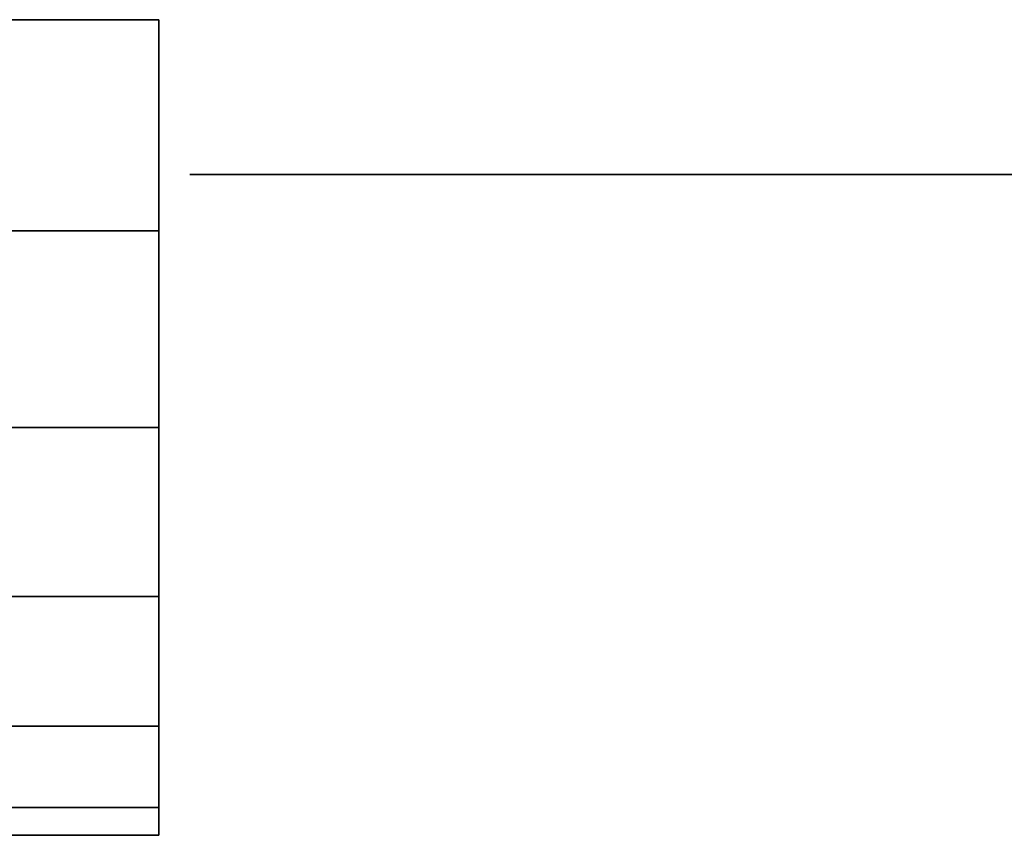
# Model space of a CAD drawing. Header units: inches. Extents: x -172 to 2825, y -1500 to 2400.
# Tile 10 of 47: x 335 to 653, y 787 to 1050. Entities that reach past the tile are written whole.
import ezdxf

# ---------------------------------------------------------------- set-up
doc = ezdxf.new("R2010")
doc.units = ezdxf.units.IN
doc.layers.add('1', color=7, linetype='Continuous')

# ---------------------------------------------------------------- blocks, each defined once
blk = doc.blocks.new('697607_GEAR_HOUSING_IPART__R29')
at = {"layer": '1', "color": 160}
for p, q in [((-1.72, 936.54, -610), (-1.72, 936.54, 840)), ((29.41, 936.54), (29.41, 936.54, 700)), ((1397.15, 936.54), (1397.15, 936.54, 700)), ((1428.28, 936.54, 840), (1428.28, 936.54, -610))]:
    blk.add_line(p, q, dxfattribs=at)
blk = doc.blocks.new('697300_GEAR_HOUSING_IASSY_SIMP')
at = {"layer": '1', "color": 172, "extrusion": (-1, 0, 0), "rotation": 90}
blk.add_blockref('697607_GEAR_HOUSING_IPART__R29', (0, 216.721916, -1643.278084), dxfattribs=at)
blk = doc.blocks.new('UG_SURFACE_363')
at = {"layer": '1', "color": 160}
blk.add_3dface([(164.924219, 129.999995, -223.000005), (164.924219, 129.999995, -125), (215.000004, 129.999995, -125), (215.000004, 129.999995, -223.000005)], dxfattribs=at)
blk = doc.blocks.new('UG_SURFACE_366')
at = {"layer": '1', "color": 160}
for points in [[(-62.277675, 200.55297, -223.000005), (-62.277675, 200.55297, -125), (0, 209.999993, -125), (0, 209.999993, -223.000005)], [(0, 209.999993, -223.000005), (0, 209.999993, -125), (62.277675, 200.55297, -125), (62.277675, 200.55297, -223.000005)], [(-118.952118, 173.061818, -223.000005), (-118.952118, 173.061818, -125), (-62.277675, 200.55297, -125), (-62.277675, 200.55297, -223.000005)], [(62.277675, 200.55297, -223.000005), (62.277675, 200.55297, -125), (118.952118, 173.061818, -125), (118.952118, 173.061818, -223.000005)], [(-164.924219, 129.999995, -223.000005), (-164.924219, 129.999995, -125), (-118.952118, 173.061818, -125), (-118.952118, 173.061818, -223.000005)], [(118.952118, 173.061818, -223.000005), (118.952118, 173.061818, -125), (164.924219, 129.999995, -125), (164.924219, 129.999995, -223.000005)]]:
    blk.add_3dface(points, dxfattribs=at)
blk = doc.blocks.new('UG_SURFACE_369')
at = {"layer": '1', "color": 160}
for points in [[(215.000004, 129.999995, -223.000005), (215.000004, 129.999995, -125), (259.462625, 122.16004, -125), (259.462625, 122.16004, -223.000005)], [(259.462625, 122.16004, -223.000005), (259.462625, 122.16004, -125), (298.562378, 99.585779, -125), (298.562378, 99.585779, -223.000005)], [(298.562378, 99.585779, -223.000005), (298.562378, 99.585779, -125), (327.583313, 64.999998, -125), (327.583313, 64.999998, -223.000005)], [(327.583313, 64.999998, -223.000005), (327.583313, 64.999998, -125), (343.024999, 22.574263, -125), (343.024999, 22.574263, -223.000005)], [(343.024999, 22.574263, -223.000005), (343.024999, 22.574263, -125), (343.024999, -22.574263, -125), (343.024999, -22.574263, -223.000005)], [(343.024999, -22.574263, -223.000005), (343.024999, -22.574263, -125), (327.583313, -64.999998, -125), (327.583313, -64.999998, -223.000005)], [(327.583313, -64.999998, -223.000005), (327.583313, -64.999998, -125), (298.562378, -99.585779, -125), (298.562378, -99.585779, -223.000005)], [(298.562378, -99.585779, -223.000005), (298.562378, -99.585779, -125), (259.462625, -122.16004, -125), (259.462625, -122.16004, -223.000005)], [(259.462625, -122.16004, -223.000005), (259.462625, -122.16004, -125), (215.000004, -129.999995, -125), (215.000004, -129.999995, -223.000005)]]:
    blk.add_3dface(points, dxfattribs=at)
blk = doc.blocks.new('UG_SURFACE_371')
at = {"layer": '1', "color": 160}
for points in [[(-259.462625, 122.16004, -223.000005), (-259.462625, 122.16004, -125), (-215.000004, 129.999995, -125), (-215.000004, 129.999995, -223.000005)], [(-298.562378, 99.585779, -223.000005), (-298.562378, 99.585779, -125), (-259.462625, 122.16004, -125), (-259.462625, 122.16004, -223.000005)], [(-327.583313, 64.999998, -223.000005), (-327.583313, 64.999998, -125), (-298.562378, 99.585779, -125), (-298.562378, 99.585779, -223.000005)], [(-343.024999, 22.574263, -223.000005), (-343.024999, 22.574263, -125), (-327.583313, 64.999998, -125), (-327.583313, 64.999998, -223.000005)], [(-343.024999, -22.574263, -223.000005), (-343.024999, -22.574263, -125), (-343.024999, 22.574263, -125), (-343.024999, 22.574263, -223.000005)], [(-327.583313, -64.999998, -223.000005), (-327.583313, -64.999998, -125), (-343.024999, -22.574263, -125), (-343.024999, -22.574263, -223.000005)], [(-298.562378, -99.585779, -223.000005), (-298.562378, -99.585779, -125), (-327.583313, -64.999998, -125), (-327.583313, -64.999998, -223.000005)], [(-259.462625, -122.16004, -223.000005), (-259.462625, -122.16004, -125), (-298.562378, -99.585779, -125), (-298.562378, -99.585779, -223.000005)], [(-215.000004, -129.999995, -223.000005), (-215.000004, -129.999995, -125), (-259.462625, -122.16004, -125), (-259.462625, -122.16004, -223.000005)]]:
    blk.add_3dface(points, dxfattribs=at)
blk = doc.blocks.new('UG_SURFACE_372')
at = {"layer": '1', "color": 160}
for points in [[(0, 263.500005, 45.000099), (0, 263.500005, -125), (-68.198815, 254.521459, -125), (-68.198815, 254.521459, 45.000099)], [(68.198815, 254.521459, 45.000099), (68.198815, 254.521459, -125), (0, 263.500005, -125), (0, 263.500005, 45.000099)], [(-68.198815, 254.521459, 45.000099), (-68.198815, 254.521459, -125), (-131.750003, 228.197694, -125), (-131.750003, 228.197694, 45.000099)], [(131.750003, 228.197694, 45.000099), (131.750003, 228.197694, -125), (68.198815, 254.521459, -125), (68.198815, 254.521459, 45.000099)], [(-131.750003, 228.197694, 45.000099), (-131.750003, 228.197694, -125), (-186.322629, 186.322629, -125), (-186.322629, 186.322629, 45.000099)], [(186.322629, 186.322629, 45.000099), (186.322629, 186.322629, -125), (131.750003, 228.197694, -125), (131.750003, 228.197694, 45.000099)], [(-186.322629, 186.322629, 45.000099), (-186.322629, 186.322629, -125), (-228.197694, 131.750003, -125), (-228.197694, 131.750003, 45.000099)], [(228.197694, 131.750003, 45.000099), (228.197694, 131.750003, -125), (186.322629, 186.322629, -125), (186.322629, 186.322629, 45.000099)], [(-228.197694, 131.750003, 45.000099), (-228.197694, 131.750003, -125), (-254.521459, 68.198815, -125), (-254.521459, 68.198815, 45.000099)], [(254.521459, 68.198815, 45.000099), (254.521459, 68.198815, -125), (228.197694, 131.750003, -125), (228.197694, 131.750003, 45.000099)], [(-254.521459, 68.198815, 45.000099), (-254.521459, 68.198815, -125), (-263.500005, 0, -125), (-263.500005, 0, 45.000099)], [(263.500005, 0, 45.000099), (263.500005, 0, -125), (254.521459, 68.198815, -125), (254.521459, 68.198815, 45.000099)]]:
    blk.add_3dface(points, dxfattribs=at)
blk = doc.blocks.new('UG_SURFACE_373')
at = {"layer": '1', "color": 160}
blk.add_3dface([(-215.000004, 129.999995, -223.000005), (-215.000004, 129.999995, -125), (-164.924219, 129.999995, -125), (-164.924219, 129.999995, -223.000005)], dxfattribs=at)
blk = doc.blocks.new('1029651_LAGERHUS_116_IPART_R23')
for name in ['UG_SURFACE_372', 'UG_SURFACE_366', 'UG_SURFACE_371', 'UG_SURFACE_373', 'UG_SURFACE_363', 'UG_SURFACE_369']:
    blk.add_blockref(name, (0, 0))
blk = doc.blocks.new('PAAJ001592_GEAR_COMPLETE_IASSY')
at = {"layer": '1', "color": 172}
blk.add_blockref('697300_GEAR_HOUSING_IASSY_SIMP', (-689.5, 0, -997.5), dxfattribs=at)
at = {"layer": '1', "color": 172, "extrusion": (1, 0, 0), "rotation": 90}
blk.add_blockref('1029651_LAGERHUS_116_IPART_R23', (986.538, -67.5, 58.778), dxfattribs=at)
blk = doc.blocks.new('PAAJ001672_SV105-P63_PIPING_AR')
at = {"layer": '1', "color": 172, "extrusion": (-1, 0, 0), "rotation": 90}
blk.add_blockref('PAAJ001592_GEAR_COMPLETE_IASSY', (-63.962152, -393.778061, 67.499998), dxfattribs=at)

msp = doc.modelspace()

# ---------------------------------------------------------------- block references
at = {"layer": '1', "color": 172, "extrusion": (1, 0, 0), "rotation": 270}
msp.add_blockref('PAAJ001672_SV105-P63_PIPING_AR', (-0.500087, 0.000002, 670.001535), dxfattribs=at)

doc.saveas('drawing.dxf')
